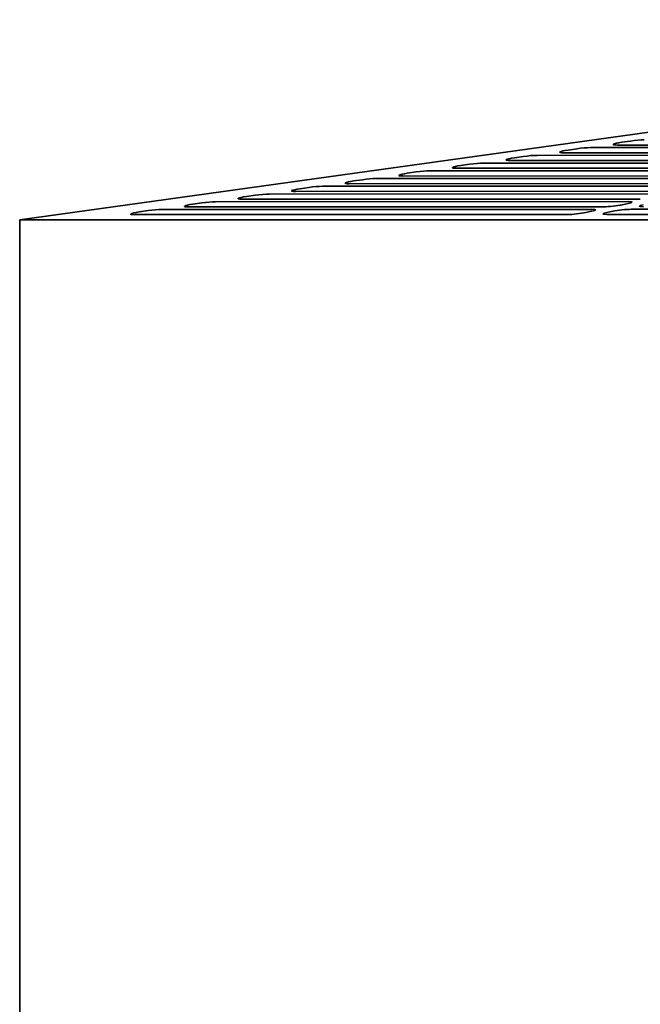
# Model space of a CAD drawing. Header units: millimetres. Extents: x 418 to 1262, y 363 to 824.
# Tile 2 of 12: x 418 to 560, y 592 to 818. Entities that reach past the tile are written whole.
import ezdxf

# ---------------------------------------------------------------- set-up
doc = ezdxf.new("R2010")
doc.units = ezdxf.units.MM
doc.header["$LTSCALE"] = 4
doc.layers.add('Krawędzie widoczne(ISO)', color=7, linetype='Continuous', lineweight=35, true_color=0x262659)

msp = doc.modelspace()

# ---------------------------------------------------------------- linework, layer by layer
at = {"layer": 'Krawędzie widoczne(ISO)'}
for p, q in [((417.5, 772.5), (747.02, 818.5)), ((618.69, 789.73), (554.75, 789.7)), ((555.8, 790.33), (557.82, 790.63)), ((536.36, 787.33), (607.53, 787.36)), ((610.32, 787.96), (542.44, 787.93)), ((543.48, 788.56), (545.54, 788.85)), ((548.68, 789.11), (615.91, 789.14)), ((518.85, 785), (520.91, 785.3)), ((524.05, 785.56), (599.16, 785.59)), ((601.95, 786.18), (530.12, 786.15)), ((531.17, 786.78), (533.22, 787.08)), ((506.54, 783.22), (508.59, 783.52)), ((511.73, 783.78), (590.78, 783.81)), ((593.58, 784.4), (517.81, 784.37)), ((576.83, 780.85), (493.18, 780.82)), ((494.22, 781.45), (496.27, 781.74)), ((499.42, 782), (582.41, 782.04)), ((585.2, 782.63), (505.49, 782.59)), ((469.59, 777.89), (471.64, 778.19)), ((474.78, 778.45), (565.66, 778.49)), ((568.45, 779.08), (480.86, 779.04)), ((481.91, 779.67), (483.96, 779.96)), ((487.1, 780.22), (574.04, 780.26)), ((457.28, 776.11), (459.33, 776.41)), ((462.47, 776.67), (557.29, 776.71)), ((560.08, 777.3), (468.55, 777.26)), ((557.32, 776.27), (555.92, 775.97)), ((543.33, 773.75), (443.91, 773.71)), ((444.96, 774.34), (447.01, 774.63)), ((450.15, 774.89), (548.91, 774.93)), ((551.7, 775.53), (456.23, 775.48)), ((548.95, 774.49), (547.55, 774.19)), ((552.37, 774.2), (553.76, 774.49)), ((651.82, 773.8), (552.4, 773.75)), ((557.98, 774.94), (656.74, 774.98)), ((664.99, 772.5), (417.5, 772.5)), ((417.5, 772.5), (417.5, 520.5))]:
    msp.add_line(p, q, dxfattribs=at)
for centre, major_axis, start_param, end_param in [((556.85, 790.15), (-2.98, -0.32), 5.060178, 7.065141), ((558.87, 790.44), (2.98, 0.32), 0.781956, 1.918585), ((534.27, 786.89), (2.98, 0.32), 0.781956, 1.918585), ((544.53, 788.37), (-2.98, -0.32), 5.060178, 7.065141), ((546.58, 788.67), (2.98, 0.32), 0.781956, 1.918585), ((519.9, 784.82), (-2.98, -0.32), 5.060178, 7.065141), ((521.95, 785.11), (2.98, 0.32), 0.781956, 1.918585), ((532.22, 786.59), (-2.98, -0.32), 5.060178, 7.065141), ((507.59, 783.04), (-2.98, -0.32), 5.060178, 7.065141), ((509.64, 783.33), (2.98, 0.32), 0.781956, 1.918585), ((495.27, 781.26), (-2.98, -0.32), 5.060178, 7.065141), ((497.32, 781.56), (2.98, 0.32), 0.781956, 1.918585), ((472.69, 778), (2.98, 0.32), 0.781956, 1.918585), ((482.95, 779.48), (-2.98, -0.32), 5.060178, 7.065141), ((485.01, 779.78), (2.98, 0.32), 0.781956, 1.918585), ((458.32, 775.93), (-2.98, -0.32), 5.060178, 7.065141), ((460.38, 776.22), (2.98, 0.32), 0.781956, 1.918585), ((470.64, 777.71), (-2.98, -0.32), 5.060178, 7.065141), ((553.8, 775.97), (-2.98, -0.32), 0.781956, 2.352752), ((555.19, 776.27), (2.98, 0.32), 5.494345, 7.065141), ((562.87, 775.97), (-2.98, -0.32), 5.494345, 7.065141), ((446.01, 774.15), (-2.98, -0.32), 5.060178, 7.065141), ((448.06, 774.45), (2.98, 0.32), 0.781956, 1.918585), ((545.42, 774.19), (-2.98, -0.32), 0.781956, 2.352752), ((546.82, 774.49), (2.98, 0.32), 5.494345, 7.065141), ((554.49, 774.2), (-2.98, -0.32), 5.494345, 7.065141), ((555.89, 774.49), (2.98, 0.32), 0.781956, 2.352752)]:
    msp.add_ellipse(centre, major_axis=major_axis, ratio=0.104647, start_param=start_param, end_param=end_param, dxfattribs=at)

doc.saveas('drawing.dxf')
